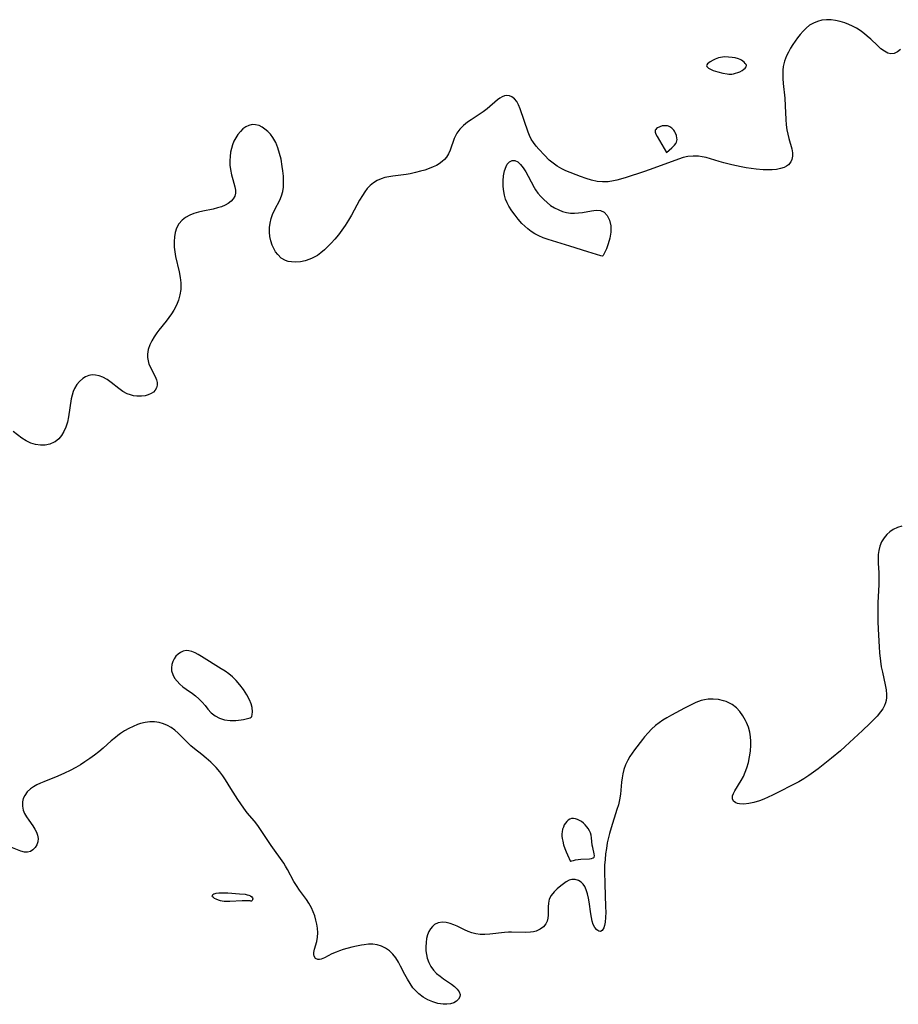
# Model space of a CAD drawing. Header units: inches. Extents: x 1073367 to 1082519, y 1569854 to 1574957.
# Tile 224 of 256: x 1076986 to 1077261, y 1574300 to 1574608. Entities that reach past the tile are written whole.
import ezdxf

# ---------------------------------------------------------------- set-up
doc = ezdxf.new("R2010")
doc.units = ezdxf.units.IN
doc.header["$MEASUREMENT"] = 0
doc.layers.add('CGG_CurvaNivelLidar_v1', color=7, linetype='Continuous', lineweight=30, true_color=0x008008)

msp = doc.modelspace()

# ---------------------------------------------------------------- linework, layer by layer
at = {"layer": 'CGG_CurvaNivelLidar_v1'}
for points in [[(1077261.7336, 1574598.6298, 68), (1077260.7744, 1574597.9154, 68), (1077259.7808, 1574597.4566, 68), (1077258.7673, 1574597.3216, 68), (1077257.7301, 1574597.5681, 68), (1077256.6827, 1574598.1316, 68), (1077255.6214, 1574598.9259, 68), (1077254.5406, 1574599.8793, 68), (1077252.4541, 1574601.863, 68), (1077251.3478, 1574602.8718, 68), (1077250.4816, 1574603.6003, 68), (1077249.5758, 1574604.2881, 68), (1077248.7774, 1574604.8264, 68), (1077247.9514, 1574605.3258, 68), (1077246.7633, 1574605.9593, 68), (1077245.5412, 1574606.5208, 68), (1077244.2944, 1574607.0077, 68), (1077242.8866, 1574607.4536, 68), (1077241.4454, 1574607.7851, 68), (1077240.0054, 1574607.9768, 68), (1077238.5801, 1574608.0051, 68), (1077237.1549, 1574607.8411, 68), (1077235.779, 1574607.4856, 68), (1077234.4743, 1574606.9409, 68), (1077233.3112, 1574606.2439, 68), (1077232.2306, 1574605.4024, 68), (1077231.2304, 1574604.4452, 68), (1077230.3131, 1574603.3939, 68), (1077229.4814, 1574602.2822, 68), (1077228.0812, 1574600.2196, 68), (1077227.3561, 1574599.0647, 68), (1077226.6794, 1574597.8861, 68), (1077226.0776, 1574596.6774, 68), (1077225.4541, 1574595.0603, 68), (1077225.0486, 1574593.3848, 68), (1077224.9135, 1574592.152, 68), (1077224.8849, 1574590.8948, 68), (1077224.9327, 1574589.6171, 68), (1077225.0574, 1574588.0302, 68), (1077225.5204, 1574583.4004, 68), (1077225.6578, 1574581.026, 68), (1077225.8418, 1574576.7178, 68), (1077225.9725, 1574575.1291, 68), (1077226.1761, 1574573.5728, 68), (1077226.4422, 1574572.1849, 68), (1077226.7734, 1574570.8458, 68), (1077227.7159, 1574567.5366, 68), (1077227.9285, 1574566.3699, 68), (1077227.9716, 1574565.2639, 68), (1077227.7814, 1574564.1996, 68), (1077227.4679, 1574563.4861, 68), (1077226.679, 1574562.5507, 68), (1077226.0441, 1574562.1191, 68), (1077225.3086, 1574561.7724, 68), (1077224.171, 1574561.405, 68), (1077222.9135, 1574561.1484, 68), (1077221.565, 1574560.9994, 68), (1077220.1746, 1574560.9564, 68), (1077218.7374, 1574561.0023, 68), (1077216.5358, 1574561.2022, 68), (1077213.412, 1574561.6485, 68), (1077211.8463, 1574561.9263, 68), (1077208.9351, 1574562.5346, 68), (1077206.4679, 1574563.1509, 68), (1077205.0132, 1574563.5642, 68), (1077202.2564, 1574564.4448, 68), (1077200.9217, 1574564.8315, 68), (1077199.7158, 1574565.077, 68), (1077198.4979, 1574565.2307, 68), (1077196.8193, 1574565.3012, 68), (1077195.1558, 1574565.1613, 68), (1077193.7358, 1574564.8347, 68), (1077192.3186, 1574564.3703, 68), (1077184.5339, 1574561.4744, 68), (1077181.6512, 1574560.4562, 68), (1077175.5715, 1574558.4992, 68), (1077173.015, 1574557.7777, 68), (1077171.9593, 1574557.5379, 68), (1077170.2269, 1574557.2627, 68), (1077168.5085, 1574557.1933, 68), (1077166.7795, 1574557.3825, 68), (1077165.0621, 1574557.7772, 68), (1077163.3514, 1574558.3064, 68), (1077161.6306, 1574558.9186, 68), (1077157.0543, 1574560.7195, 68), (1077155.7467, 1574561.3198, 68), (1077154.3369, 1574562.1183, 68), (1077153.0098, 1574563.0395, 68), (1077151.7788, 1574564.0693, 68), (1077150.2802, 1574565.5715, 68), (1077148.5653, 1574567.4234, 68), (1077147.6937, 1574568.4516, 68), (1077146.892, 1574569.5218, 68), (1077146.1933, 1574570.6522, 68), (1077145.6747, 1574571.7249, 68), (1077145.2293, 1574572.8442, 68), (1077142.7296, 1574580.0988, 68), (1077142.2182, 1574581.3058, 68), (1077141.6294, 1574582.3726, 68), (1077140.9444, 1574583.2379, 68), (1077140.1513, 1574583.8635, 68), (1077139.3529, 1574584.1785, 68), (1077138.5017, 1574584.2519, 68), (1077137.7663, 1574584.1253, 68), (1077137.0321, 1574583.8423, 68), (1077136.3433, 1574583.4454, 68), (1077135.6611, 1574582.9503, 68), (1077132.3708, 1574580.0945, 68), (1077131.1347, 1574579.163, 68), (1077129.834, 1574578.2793, 68), (1077127.3474, 1574576.6928, 68), (1077126.2273, 1574575.9257, 68), (1077124.9506, 1574574.8896, 68), (1077123.8204, 1574573.7379, 68), (1077122.8844, 1574572.465, 68), (1077122.4377, 1574571.6481, 68), (1077122.0607, 1574570.7971, 68), (1077120.783, 1574567.164, 68), (1077120.2662, 1574565.999, 68), (1077119.6138, 1574564.9248, 68), (1077119.016, 1574564.2078, 68), (1077118.3249, 1574563.5639, 68), (1077117.4133, 1574562.9021, 68), (1077116.4894, 1574562.3655, 68), (1077115.5017, 1574561.8924, 68), (1077114.2208, 1574561.3887, 68), (1077112.8843, 1574560.9489, 68), (1077111.5117, 1574560.5517, 68), (1077109.9294, 1574560.1395, 68), (1077108.3229, 1574559.7964, 68), (1077107.023, 1574559.5914, 68), (1077102.8278, 1574559.0673, 68), (1077101.5842, 1574558.8569, 68), (1077100.3747, 1574558.5801, 68), (1077099.2115, 1574558.2067, 68), (1077097.9702, 1574557.6385, 68), (1077096.8146, 1574556.9175, 68), (1077095.7578, 1574556.0494, 68), (1077094.8715, 1574555.1132, 68), (1077094.0675, 1574554.0745, 68), (1077093.3302, 1574552.9551, 68), (1077092.4725, 1574551.4628, 68), (1077090.7905, 1574548.3424, 68), (1077089.9038, 1574546.767, 68), (1077088.9736, 1574545.2014, 68), (1077087.9164, 1574543.5503, 68), (1077086.9037, 1574542.1053, 68), (1077085.8377, 1574540.7025, 68), (1077084.7259, 1574539.3457, 68), (1077083.5731, 1574538.043, 68), (1077082.544, 1574536.9702, 68), (1077081.4835, 1574535.9615, 68), (1077080.388, 1574535.0347, 68), (1077079.2522, 1574534.2129, 68), (1077078.4249, 1574533.714, 68), (1077077.645, 1574533.326, 68), (1077076.9256, 1574533.0253, 68), (1077075.4779, 1574532.5543, 68), (1077074.0095, 1574532.2421, 68), (1077072.5493, 1574532.1004, 68), (1077071.1276, 1574532.1537, 68), (1077070.1622, 1574532.3287, 68), (1077069.2474, 1574532.6325, 68), (1077067.9641, 1574533.3716, 68), (1077066.8289, 1574534.4429, 68), (1077066.161, 1574535.355, 68), (1077065.5972, 1574536.3679, 68), (1077065.1305, 1574537.458, 68), (1077064.7032, 1574538.8116, 68), (1077064.4223, 1574540.1579, 68), (1077064.2743, 1574541.533, 68), (1077064.2721, 1574542.9184, 68), (1077064.434, 1574544.3298, 68), (1077064.7506, 1574545.7164, 68), (1077065.2095, 1574547.06, 68), (1077065.9092, 1574548.5768, 68), (1077067.4535, 1574551.5124, 68), (1077068.0314, 1574552.8558, 68), (1077068.4206, 1574554.2185, 68), (1077068.6206, 1574555.5547, 68), (1077068.6944, 1574557.2403, 68), (1077068.6282, 1574558.9725, 68), (1077068.4584, 1574560.734, 68), (1077068.2773, 1574562.0736, 68), (1077067.88, 1574564.3004, 68), (1077067.4392, 1574566.1336, 68), (1077066.8868, 1574567.909, 68), (1077066.2018, 1574569.5889, 68), (1077065.3517, 1574571.1242, 68), (1077064.5886, 1574572.1467, 68), (1077063.734, 1574573.05, 68), (1077062.8629, 1574573.7844, 68), (1077061.9439, 1574574.3872, 68), (1077060.9887, 1574574.835, 68), (1077059.9003, 1574575.1185, 68), (1077058.8107, 1574575.1476, 68), (1077057.7956, 1574574.916, 68), (1077056.8288, 1574574.4533, 68), (1077055.9548, 1574573.8121, 68), (1077055.145, 1574573.018, 68), (1077054.3909, 1574572.0898, 68), (1077053.7161, 1574571.0591, 68), (1077053.1385, 1574569.9407, 68), (1077052.7035, 1574568.8366, 68), (1077052.3606, 1574567.6847, 68), (1077052.1033, 1574566.5017, 68), (1077051.9207, 1574565.2102, 68), (1077051.8493, 1574563.9126, 68), (1077051.9092, 1574562.4978, 68), (1077052.0792, 1574561.1032, 68), (1077052.3798, 1574559.4679, 68), (1077052.7643, 1574557.9248, 68), (1077053.4419, 1574555.6819, 68), (1077053.6534, 1574554.6595, 68), (1077053.6658, 1574553.6884, 68), (1077053.4186, 1574552.786, 68), (1077052.9351, 1574551.9392, 68), (1077052.2495, 1574551.1647, 68), (1077051.3869, 1574550.4829, 68), (1077050.3756, 1574549.9135, 68), (1077049.2428, 1574549.4415, 68), (1077048.0193, 1574549.0527, 68), (1077046.6825, 1574548.7213, 68), (1077043.4264, 1574548.0644, 68), (1077042.011, 1574547.7464, 68), (1077040.6404, 1574547.355, 68), (1077039.3447, 1574546.8514, 68), (1077038.0319, 1574546.1184, 68), (1077036.8904, 1574545.195, 68), (1077035.9338, 1574544.0453, 68), (1077035.2185, 1574542.7234, 68), (1077034.7907, 1574541.4145, 68), (1077034.541, 1574540.0194, 68), (1077034.4425, 1574538.5637, 68), (1077034.4877, 1574536.8257, 68), (1077034.6362, 1574535.346, 68), (1077034.8769, 1574533.8601, 68), (1077035.9683, 1574529.1069, 68), (1077036.3041, 1574527.3395, 68), (1077036.5127, 1574525.5812, 68), (1077036.5299, 1574523.8401, 68), (1077036.5067, 1574523.5257, 68), (1077036.2407, 1574521.8693, 68), (1077035.7667, 1574520.2438, 68), (1077035.1184, 1574518.6562, 68), (1077034.3174, 1574517.1164, 68), (1077033.5836, 1574515.9335, 68), (1077032.7838, 1574514.7822, 68), (1077031.9383, 1574513.6573, 68), (1077029.6845, 1574510.8031, 68), (1077029.0548, 1574509.9658, 68), (1077028.2034, 1574508.742, 68), (1077027.4493, 1574507.5018, 68), (1077026.826, 1574506.2433, 68), (1077026.3172, 1574504.7727, 68), (1077026.0761, 1574503.2957, 68), (1077026.093, 1574502.2279, 68), (1077026.2601, 1574501.183, 68), (1077026.5598, 1574500.1768, 68), (1077026.9953, 1574499.1717, 68), (1077028.0177, 1574497.2645, 68), (1077028.5216, 1574496.2575, 68), (1077028.912, 1574495.2629, 68), (1077029.1157, 1574494.3927, 68), (1077029.1371, 1574493.5566, 68), (1077028.9406, 1574492.7693, 68), (1077028.5396, 1574492.0575, 68), (1077027.9615, 1574491.4474, 68), (1077027.2332, 1574490.9499, 68), (1077026.3262, 1574490.557, 68), (1077025.3179, 1574490.2983, 68), (1077024.2425, 1574490.168, 68), (1077022.7708, 1574490.1816, 68), (1077021.7422, 1574490.2971, 68), (1077020.7286, 1574490.5144, 68), (1077019.7472, 1574490.8605, 68), (1077018.3946, 1574491.6184, 68), (1077017.0925, 1574492.5809, 68), (1077014.7197, 1574494.4588, 68), (1077013.4396, 1574495.3509, 68), (1077012.1204, 1574496.0867, 68), (1077010.9935, 1574496.5235, 68), (1077009.8574, 1574496.7701, 68), (1077008.7344, 1574496.7959, 68), (1077007.7128, 1574496.5959, 68), (1077006.7349, 1574496.2, 68), (1077005.8146, 1574495.6342, 68), (1077004.8349, 1574494.7877, 68), (1077003.9759, 1574493.7671, 68), (1077003.2645, 1574492.593, 68), (1077002.8212, 1574491.5615, 68), (1077002.4772, 1574490.4604, 68), (1077002.2116, 1574489.2802, 68), (1077001.3359, 1574483.6222, 68), (1077001.0053, 1574482.0029, 68), (1077000.5561, 1574480.4599, 68), (1076999.9594, 1574479.0753, 68), (1076999.2051, 1574477.8263, 68), (1076998.3012, 1574476.7479, 68), (1076997.2467, 1574475.8866, 68), (1076996.926, 1574475.6932, 68), (1076995.5769, 1574475.1255, 68), (1076994.1164, 1574474.8261, 68), (1076992.5967, 1574474.7723, 68), (1076991.0644, 1574474.9615, 68), (1076989.5641, 1574475.4105, 68), (1076988.0902, 1574476.1575, 68), (1076986.76, 1574477.045, 68), (1076984.0833, 1574479.0682, 68)], [(1077262.1784, 1574449.4956, 68.5), (1077260.7657, 1574448.9949, 68.5), (1077259.4494, 1574448.359, 68.5), (1077258.3778, 1574447.6418, 68.5), (1077257.4257, 1574446.793, 68.5), (1077256.6076, 1574445.8245, 68.5), (1077255.8361, 1574444.5432, 68.5), (1077255.2777, 1574443.1384, 68.5), (1077254.9708, 1574441.8627, 68.5), (1077254.8008, 1574440.5362, 68.5), (1077254.7481, 1574439.1756, 68.5), (1077254.7924, 1574437.7473, 68.5), (1077254.9507, 1574434.9589, 68.5), (1077254.999, 1574432.4009, 68.5), (1077254.9728, 1574431.19, 68.5), (1077254.6798, 1574425.492, 68.5), (1077254.6334, 1574423.5339, 68.5), (1077254.6514, 1574419.4276, 68.5), (1077254.8086, 1574415.2929, 68.5), (1077255.0228, 1574411.6242, 68.5), (1077255.1806, 1574409.7837, 68.5), (1077255.4726, 1574407.2169, 68.5), (1077255.7366, 1574405.4552, 68.5), (1077256.0616, 1574403.7293, 68.5), (1077256.946, 1574399.8088, 68.5), (1077257.2168, 1574398.2449, 68.5), (1077257.3537, 1574396.7246, 68.5), (1077257.3438, 1574395.8085, 68.5), (1077257.2385, 1574394.917, 68.5), (1077257.0446, 1574394.1318, 68.5), (1077256.7357, 1574393.3312, 68.5), (1077256.1756, 1574392.2947, 68.5), (1077255.4824, 1574391.2945, 68.5), (1077254.3923, 1574389.9857, 68.5), (1077253.1802, 1574388.6967, 68.5), (1077252.1195, 1574387.6295, 68.5), (1077249.9, 1574385.4991, 68.5), (1077244.4111, 1574380.4436, 68.5), (1077242.9606, 1574379.1472, 68.5), (1077240.1602, 1574376.8221, 68.5), (1077235.9603, 1574373.4889, 68.5), (1077234.5301, 1574372.3924, 68.5), (1077233.0479, 1574371.3444, 68.5), (1077231.5104, 1574370.3616, 68.5), (1077229.9148, 1574369.4552, 68.5), (1077221.6922, 1574365.2592, 68.5), (1077220.3196, 1574364.585, 68.5), (1077218.9449, 1574363.978, 68.5), (1077217.5732, 1574363.4692, 68.5), (1077215.8758, 1574362.974, 68.5), (1077214.238, 1574362.635, 68.5), (1077212.711, 1574362.4653, 68.5), (1077211.3582, 1574362.4942, 68.5), (1077210.7588, 1574362.6013, 68.5), (1077210.2371, 1574362.7856, 68.5), (1077209.5244, 1574363.3445, 68.5), (1077209.1924, 1574364.0846, 68.5), (1077209.2177, 1574365.0098, 68.5), (1077209.4591, 1574365.7926, 68.5), (1077209.8551, 1574366.612, 68.5), (1077211.9113, 1574369.819, 68.5), (1077212.5704, 1574371.0615, 68.5), (1077213.1582, 1574372.3996, 68.5), (1077213.6672, 1574373.8121, 68.5), (1077214.1487, 1574375.5099, 68.5), (1077214.5263, 1574377.2561, 68.5), (1077214.8049, 1574379.0507, 68.5), (1077214.9501, 1574380.8532, 68.5), (1077214.9484, 1574382.159, 68.5), (1077214.8413, 1574383.4517, 68.5), (1077214.5572, 1574384.9929, 68.5), (1077214.1225, 1574386.4926, 68.5), (1077213.5565, 1574387.9397, 68.5), (1077213.2532, 1574388.5878, 68.5), (1077212.4364, 1574390.0502, 68.5), (1077211.4814, 1574391.3925, 68.5), (1077210.3824, 1574392.5776, 68.5), (1077209.0694, 1574393.6016, 68.5), (1077208.0174, 1574394.1892, 68.5), (1077207.2052, 1574394.5331, 68.5), (1077206.3644, 1574394.8093, 68.5), (1077204.7742, 1574395.1545, 68.5), (1077203.1458, 1574395.3051, 68.5), (1077201.5111, 1574395.2619, 68.5), (1077200.4099, 1574395.1142, 68.5), (1077199.3287, 1574394.8604, 68.5), (1077197.6588, 1574394.2393, 68.5), (1077196.6524, 1574393.7709, 68.5), (1077194.1284, 1574392.4676, 68.5), (1077190.0955, 1574390.2769, 68.5), (1077188.6383, 1574389.4528, 68.5), (1077187.4001, 1574388.6939, 68.5), (1077186.203, 1574387.8818, 68.5), (1077185.0618, 1574387.0027, 68.5), (1077183.8609, 1574385.9233, 68.5), (1077182.7363, 1574384.7634, 68.5), (1077181.6765, 1574383.5435, 68.5), (1077180.9504, 1574382.6428, 68.5), (1077178.4697, 1574379.393, 68.5), (1077177.7344, 1574378.3485, 68.5), (1077177.0446, 1574377.2848, 68.5), (1077176.4164, 1574376.1952, 68.5), (1077175.723, 1574374.7431, 68.5), (1077175.1804, 1574373.2382, 68.5), (1077174.8517, 1574371.9373, 68.5), (1077174.6165, 1574370.6099, 68.5), (1077174.4473, 1574369.2652, 68.5), (1077174.0709, 1574365.5427, 68.5), (1077173.7977, 1574363.8142, 68.5), (1077173.4403, 1574362.2568, 68.5), (1077173.0012, 1574360.7054, 68.5), (1077171.2071, 1574355.0504, 68.5), (1077170.6921, 1574353.2802, 68.5), (1077170.3535, 1574351.9609, 68.5), (1077169.9895, 1574350.2734, 68.5), (1077169.6918, 1574348.5661, 68.5), (1077169.4549, 1574346.843, 68.5), (1077169.2771, 1574345.1072, 68.5), (1077169.1603, 1574343.3615, 68.5), (1077169.1032, 1574341.1933, 68.5), (1077169.165, 1574337.4818, 68.5), (1077169.4731, 1574330.2488, 68.5), (1077169.4895, 1574328.5552, 68.5), (1077169.4442, 1574326.9642, 68.5), (1077169.3142, 1574325.5185, 68.5), (1077169.1073, 1574324.4178, 68.5), (1077168.8558, 1574323.6572, 68.5), (1077168.4082, 1574322.8779, 68.5), (1077167.8634, 1574322.5115, 68.5), (1077167.3044, 1574322.6065, 68.5), (1077166.7137, 1574323.0436, 68.5), (1077166.1187, 1574323.7704, 68.5), (1077165.5996, 1574324.7367, 68.5), (1077165.253, 1574325.7484, 68.5), (1077164.9918, 1574326.8812, 68.5), (1077164.7918, 1574328.0983, 68.5), (1077164.3134, 1574331.8007, 68.5), (1077164.1143, 1574332.9693, 68.5), (1077163.8023, 1574334.3166, 68.5), (1077163.4065, 1574335.5548, 68.5), (1077162.9216, 1574336.6368, 68.5), (1077162.4536, 1574337.3556, 68.5), (1077161.8268, 1574337.9681, 68.5), (1077160.9227, 1574338.5193, 68.5), (1077159.9287, 1574338.8271, 68.5), (1077158.8997, 1574338.8366, 68.5), (1077158.0281, 1574338.5759, 68.5), (1077157.1639, 1574338.1162, 68.5), (1077156.3021, 1574337.5194, 68.5), (1077155.4377, 1574336.8404, 68.5), (1077154.3375, 1574335.9146, 68.5), (1077153.3081, 1574334.9285, 68.5), (1077152.4379, 1574333.8671, 68.5), (1077151.8257, 1574332.7073, 68.5), (1077151.5429, 1574331.4662, 68.5), (1077151.4725, 1574330.2265, 68.5), (1077151.4557, 1574327.6833, 68.5), (1077151.3496, 1574326.7128, 68.5), (1077151.1273, 1574325.7915, 68.5), (1077150.7539, 1574324.9493, 68.5), (1077149.9941, 1574324.004, 68.5), (1077148.9743, 1574323.2568, 68.5), (1077147.6936, 1574322.7039, 68.5), (1077146.8433, 1574322.4892, 68.5), (1077145.9445, 1574322.3523, 68.5), (1077144.52, 1574322.2638, 68.5), (1077139.9578, 1574322.3221, 68.5), (1077139.1112, 1574322.3065, 68.5), (1077137.8443, 1574322.2293, 68.5), (1077133.1959, 1574321.7122, 68.5), (1077131.6619, 1574321.6232, 68.5), (1077130.2162, 1574321.6583, 68.5), (1077128.7985, 1574321.8434, 68.5), (1077127.5819, 1574322.1494, 68.5), (1077126.4053, 1574322.5718, 68.5), (1077125.2757, 1574323.0792, 68.5), (1077123.0411, 1574324.1769, 68.5), (1077121.9163, 1574324.679, 68.5), (1077120.7986, 1574325.0939, 68.5), (1077119.5639, 1574325.4048, 68.5), (1077118.3641, 1574325.5009, 68.5), (1077117.0902, 1574325.294, 68.5), (1077115.9495, 1574324.7514, 68.5), (1077115.2366, 1574324.1492, 68.5), (1077114.6302, 1574323.3978, 68.5), (1077114.1335, 1574322.5232, 68.5), (1077113.7276, 1574321.4785, 68.5), (1077113.4401, 1574320.3477, 68.5), (1077113.261, 1574319.1566, 68.5), (1077113.1842, 1574317.7368, 68.5), (1077113.2289, 1574316.5384, 68.5), (1077113.3791, 1574315.3449, 68.5), (1077113.6457, 1574314.1734, 68.5), (1077114.1266, 1574312.8364, 68.5), (1077114.7801, 1574311.581, 68.5), (1077115.6021, 1574310.4364, 68.5), (1077116.5653, 1574309.4419, 68.5), (1077117.638, 1574308.5522, 68.5), (1077118.7681, 1574307.7375, 68.5), (1077121.182, 1574306.0862, 68.5), (1077122.1834, 1574305.2947, 68.5), (1077123.0144, 1574304.488, 68.5), (1077123.6116, 1574303.6739, 68.5), (1077123.8991, 1574302.8617, 68.5), (1077123.8227, 1574302.0892, 68.5), (1077123.4367, 1574301.3651, 68.5), (1077122.7955, 1574300.7294, 68.5), (1077121.9398, 1574300.2281, 68.5), (1077120.9419, 1574299.9104, 68.5), (1077119.8186, 1574299.7565, 68.5), (1077118.6104, 1574299.7633, 68.5), (1077116.9979, 1574300.0052, 68.5), (1077115.3638, 1574300.4885, 68.5), (1077113.8396, 1574301.1561, 68.5), (1077112.3767, 1574302.0049, 68.5), (1077111.0094, 1574303.022, 68.5), (1077110.1399, 1574303.8252, 68.5), (1077109.5386, 1574304.4844, 68.5), (1077109.1556, 1574304.9587, 68.5), (1077108.2448, 1574306.2618, 68.5), (1077107.4203, 1574307.6482, 68.5), (1077106.6554, 1574309.0824, 68.5), (1077105.3153, 1574311.7487, 68.5), (1077104.6757, 1574312.9296, 68.5), (1077103.8307, 1574314.2586, 68.5), (1077102.8804, 1574315.4675, 68.5), (1077101.8107, 1574316.5168, 68.5), (1077100.6229, 1574317.3589, 68.5), (1077099.3259, 1574317.9918, 68.5), (1077097.9414, 1574318.399, 68.5), (1077096.6233, 1574318.5613, 68.5), (1077095.2639, 1574318.5579, 68.5), (1077093.8782, 1574318.4254, 68.5), (1077093.0378, 1574318.296, 68.5), (1077091.5269, 1574317.9885, 68.5), (1077090.0242, 1574317.6155, 68.5), (1077087.3521, 1574316.8721, 68.5), (1077086.1996, 1574316.5109, 68.5), (1077085.1009, 1574316.1048, 68.5), (1077083.8014, 1574315.5079, 68.5), (1077081.5253, 1574314.3153, 68.5), (1077080.4333, 1574313.8607, 68.5), (1077079.9135, 1574313.7517, 68.5), (1077079.4391, 1574313.7554, 68.5), (1077078.6968, 1574314.104, 68.5), (1077078.2582, 1574314.8048, 68.5), (1077078.1563, 1574315.3574, 68.5), (1077078.1675, 1574315.9838, 68.5), (1077078.3538, 1574317.003, 68.5), (1077079.0371, 1574319.3891, 68.5), (1077079.3097, 1574320.7595, 68.5), (1077079.3738, 1574322.1204, 68.5), (1077079.2775, 1574323.5502, 68.5), (1077079.093, 1574324.831, 68.5), (1077078.8144, 1574326.1387, 68.5), (1077078.4443, 1574327.4458, 68.5), (1077077.9818, 1574328.7361, 68.5), (1077077.4219, 1574329.9933, 68.5), (1077076.6094, 1574331.4592, 68.5), (1077075.8605, 1574332.6103, 68.5), (1077073.7058, 1574335.4737, 68.5), (1077072.6828, 1574336.9326, 68.5), (1077071.9314, 1574338.2055, 68.5), (1077069.9288, 1574341.9598, 68.5), (1077069.2825, 1574343.0465, 68.5), (1077068.7257, 1574343.911, 68.5), (1077064.7498, 1574349.4632, 68.5), (1077062.2848, 1574353.2821, 68.5), (1077061.4597, 1574354.5081, 68.5), (1077060.5968, 1574355.7081, 68.5), (1077059.5506, 1574357.0516, 68.5), (1077057.3329, 1574359.7334, 68.5), (1077056.2306, 1574361.1281, 68.5), (1077055.2536, 1574362.4955, 68.5), (1077054.3278, 1574363.9063, 68.5), (1077052.2167, 1574367.3435, 68.5), (1077050.5223, 1574370.0002, 68.5), (1077049.6355, 1574371.287, 68.5), (1077048.7112, 1574372.5306, 68.5), (1077047.6134, 1574373.8536, 68.5), (1077046.7679, 1574374.7445, 68.5), (1077045.8816, 1574375.594, 68.5), (1077044.5002, 1574376.8086, 68.5), (1077043.0778, 1574377.958, 68.5), (1077040.7686, 1574379.73, 68.5), (1077039.6648, 1574380.6495, 68.5), (1077038.5648, 1574381.6898, 68.5), (1077036.6244, 1574383.7072, 68.5), (1077035.645, 1574384.6654, 68.5), (1077034.6186, 1574385.5609, 68.5), (1077033.5385, 1574386.3664, 68.5), (1077032.3956, 1574387.0492, 68.5), (1077031.0955, 1574387.6102, 68.5), (1077029.7322, 1574387.9896, 68.5), (1077028.3247, 1574388.181, 68.5), (1077026.8622, 1574388.1746, 68.5), (1077025.3879, 1574387.984, 68.5), (1077023.9177, 1574387.6269, 68.5), (1077023.0058, 1574387.3241, 68.5), (1077021.6231, 1574386.7602, 68.5), (1077020.263, 1574386.0919, 68.5), (1077018.9321, 1574385.3304, 68.5), (1077017.6589, 1574384.4951, 68.5), (1077016.8465, 1574383.902, 68.5), (1077016.0518, 1574383.2777, 68.5), (1077014.7722, 1574382.1958, 68.5), (1077012.2336, 1574379.9634, 68.5), (1077010.8876, 1574378.8456, 68.5), (1077009.504, 1574377.7663, 68.5), (1077008.0845, 1574376.7299, 68.5), (1077006.474, 1574375.6389, 68.5), (1077005.09, 1574374.7661, 68.5), (1077003.6839, 1574373.9335, 68.5), (1077001.9303, 1574372.9687, 68.5), (1077000.1468, 1574372.0827, 68.5), (1076998.0263, 1574371.1616, 68.5), (1076993.5994, 1574369.4266, 68.5), (1076992.6127, 1574369.0047, 68.5), (1076991.4954, 1574368.4683, 68.5), (1076990.4517, 1574367.8787, 68.5), (1076989.5029, 1574367.2205, 68.5), (1076988.4607, 1574366.2567, 68.5), (1076987.6521, 1574365.1681, 68.5), (1076987.1825, 1574364.1603, 68.5), (1076986.929, 1574363.095, 68.5), (1076986.9226, 1574361.8098, 68.5), (1076987.2064, 1574360.5223, 68.5), (1076987.651, 1574359.4573, 68.5), (1076988.2337, 1574358.421, 68.5), (1076988.9035, 1574357.4116, 68.5), (1076990.2171, 1574355.5794, 68.5), (1076990.8453, 1574354.62, 68.5), (1076991.3597, 1574353.6581, 68.5), (1076991.7042, 1574352.69, 68.5), (1076991.8342, 1574351.6453, 68.5), (1076991.7319, 1574350.6286, 68.5), (1076991.4232, 1574349.6815, 68.5), (1076990.9095, 1574348.8196, 68.5), (1076990.2364, 1574348.1165, 68.5), (1076989.4391, 1574347.6165, 68.5), (1076988.5443, 1574347.3749, 68.5), (1076987.558, 1574347.4326, 68.5), (1076986.4955, 1574347.7236, 68.5), (1076983.2796, 1574348.9791, 68.5)]]:
    msp.add_polyline3d(points, dxfattribs=at)
for points in [[(1077208.5, 1574591.0024, 68), (1077208.6062, 1574590.977, 68), (1077208.9567, 1574590.9954, 68), (1077209.485, 1574591.069, 68), (1077210.1298, 1574591.2142, 68), (1077210.8146, 1574591.4374, 68), (1077211.5072, 1574591.7335, 68), (1077212.1629, 1574592.0847, 68), (1077212.7361, 1574592.4701, 68), (1077213.18, 1574592.8674, 68), (1077213.4475, 1574593.2541, 68), (1077213.5079, 1574593.6156, 68), (1077213.4016, 1574593.971, 68), (1077213.1679, 1574594.3209, 68), (1077212.8416, 1574594.6604, 68), (1077212.4473, 1574594.9837, 68), (1077212.0015, 1574595.2835, 68), (1077211.5147, 1574595.5505, 68), (1077210.9923, 1574595.773, 68), (1077210.0378, 1574596.0327, 68), (1077209.0314, 1574596.1913, 68), (1077207.8944, 1574596.2992, 68), (1077206.6484, 1574596.3357, 68), (1077206.0331, 1574596.3032, 68), (1077205.4286, 1574596.2199, 68), (1077204.8336, 1574596.073, 68), (1077204.2543, 1574595.8748, 68), (1077203.6916, 1574595.6397, 68), (1077203.1493, 1574595.3785, 68), (1077202.1551, 1574594.81, 68), (1077201.7286, 1574594.5143, 68), (1077201.3762, 1574594.2171, 68), (1077201.1283, 1574593.9224, 68), (1077201.0269, 1574593.6342, 68), (1077201.0997, 1574593.3706, 68), (1077201.3113, 1574593.1151, 68), (1077201.628, 1574592.8665, 68), (1077202.0238, 1574592.624, 68), (1077202.4935, 1574592.3839, 68), (1077203.0895, 1574592.1335, 68), (1077204.5439, 1574591.6431, 68), (1077206.1013, 1574591.2502, 68), (1077207.5108, 1574591.0331, 68), (1077208.0511, 1574590.9937, 68)], [(1077188.5, 1574566.3787, 68), (1077190.2189, 1574567.8976, 68), (1077191.0449, 1574568.7703, 68), (1077191.384, 1574569.2104, 68), (1077191.6359, 1574569.6343, 68), (1077191.774, 1574570.0289, 68), (1077191.8188, 1574570.4493, 68), (1077191.7933, 1574570.8843, 68), (1077191.5975, 1574571.7719, 68), (1077191.2613, 1574572.6426, 68), (1077191.0437, 1574573.0547, 68), (1077190.7873, 1574573.4393, 68), (1077190.5175, 1574573.755, 68), (1077190.2155, 1574574.038, 68), (1077189.8859, 1574574.2851, 68), (1077189.5308, 1574574.4901, 68), (1077189.1792, 1574574.6369, 68), (1077188.812, 1574574.7423, 68), (1077188.4342, 1574574.8063, 68), (1077188.0138, 1574574.8281, 68), (1077187.5923, 1574574.8045, 68), (1077187.176, 1574574.7389, 68), (1077186.3754, 1574574.4911, 68), (1077185.6723, 1574574.1306, 68), (1077185.3819, 1574573.9153, 68), (1077185.1526, 1574573.6758, 68), (1077185.0058, 1574573.4081, 68), (1077184.9597, 1574573.122, 68), (1077184.9917, 1574572.8118, 68), (1077185.2185, 1574572.1408, 68), (1077185.5768, 1574571.4258, 68)], [(1077168.5, 1574533.926, 68), (1077167.95, 1574534.1192, 68), (1077163.8415, 1574535.3633, 68), (1077158.3034, 1574537.1163, 68), (1077151.4954, 1574539.1409, 68), (1077149.9176, 1574539.699, 68), (1077148.5473, 1574540.2992, 68), (1077147.306, 1574540.9746, 68), (1077146.127, 1574541.7392, 68), (1077145.0991, 1574542.5085, 68), (1077144.133, 1574543.336, 68), (1077143.2393, 1574544.2207, 68), (1077142.1368, 1574545.5134, 68), (1077141.1085, 1574546.8458, 68), (1077140.0794, 1574548.2132, 68), (1077139.1481, 1574549.6402, 68), (1077138.6012, 1574550.7201, 68), (1077138.1529, 1574551.8564, 68), (1077137.8046, 1574553.0344, 68), (1077137.5589, 1574554.236, 68), (1077137.3839, 1574555.8089, 68), (1077137.376, 1574557.5217, 68), (1077137.5353, 1574559.169, 68), (1077137.8412, 1574560.6941, 68), (1077138.288, 1574562.0278, 68), (1077138.6879, 1574562.7931, 68), (1077139.3305, 1574563.5252, 68), (1077140.1614, 1574563.9381, 68), (1077141.0558, 1574563.9266, 68), (1077141.9426, 1574563.4713, 68), (1077142.8155, 1574562.6699, 68), (1077143.6897, 1574561.6144, 68), (1077144.525, 1574560.3745, 68), (1077145.2681, 1574559.0495, 68), (1077147.1192, 1574555.4803, 68), (1077147.562, 1574554.7297, 68), (1077148.2843, 1574553.6612, 68), (1077149.1443, 1574552.6492, 68), (1077150.1027, 1574551.6763, 68), (1077151.1414, 1574550.7469, 68), (1077152.2543, 1574549.8857, 68), (1077153.4392, 1574549.1221, 68), (1077154.8143, 1574548.4307, 68), (1077155.9994, 1574547.9769, 68), (1077157.2131, 1574547.6435, 68), (1077158.4457, 1574547.4509, 68), (1077159.6935, 1574547.4131, 68), (1077160.9423, 1574547.4991, 68), (1077162.1829, 1574547.6676, 68), (1077165.0764, 1574548.1819, 68), (1077166.5042, 1574548.3481, 68), (1077167.8333, 1574548.2838, 68), (1077169.0118, 1574547.7611, 68), (1077169.9906, 1574546.7229, 68), (1077170.6929, 1574545.271, 68), (1077171.0651, 1574543.4571, 68), (1077171.0721, 1574541.4732, 68), (1077170.7774, 1574539.5912, 68), (1077170.2849, 1574537.8105, 68), (1077169.7017, 1574536.2448, 68), (1077169.1373, 1574535.0013, 68), (1077168.7013, 1574534.1897, 68)], [(1077058.5, 1574389.6124, 68.5), (1077058.7041, 1574389.8399, 68.5), (1077058.8717, 1574390.4912, 68.5), (1077058.9263, 1574391.3604, 68.5), (1077058.7948, 1574392.6688, 68.5), (1077058.494, 1574393.8431, 68.5), (1077058.0155, 1574395.0865, 68.5), (1077057.1889, 1574396.6845, 68.5), (1077056.1679, 1574398.2652, 68.5), (1077055.0243, 1574399.7734, 68.5), (1077053.8599, 1574401.1168, 68.5), (1077052.6936, 1574402.2638, 68.5), (1077051.5317, 1574403.2084, 68.5), (1077050.3727, 1574404.0289, 68.5), (1077049.1766, 1574404.7992, 68.5), (1077043.005, 1574408.6243, 68.5), (1077041.9826, 1574409.219, 68.5), (1077040.9856, 1574409.7443, 68.5), (1077040.0131, 1574410.1632, 68.5), (1077039.0662, 1574410.4325, 68.5), (1077038.1485, 1574410.5004, 68.5), (1077037.2661, 1574410.3261, 68.5), (1077036.4316, 1574409.9417, 68.5), (1077035.6612, 1574409.3891, 68.5), (1077034.9761, 1574408.7002, 68.5), (1077034.4033, 1574407.898, 68.5), (1077033.981, 1574407.0277, 68.5), (1077033.7028, 1574406.0972, 68.5), (1077033.5824, 1574405.1345, 68.5), (1077033.6426, 1574404.1651, 68.5), (1077033.9797, 1574403.0166, 68.5), (1077034.5622, 1574401.9116, 68.5), (1077035.3432, 1574400.8696, 68.5), (1077036.192, 1574399.9941, 68.5), (1077037.1398, 1574399.1803, 68.5), (1077038.1551, 1574398.4219, 68.5), (1077040.1532, 1574397.0702, 68.5), (1077041.1227, 1574396.3551, 68.5), (1077042.1955, 1574395.4096, 68.5), (1077043.1873, 1574394.376, 68.5), (1077044.1061, 1574393.2869, 68.5), (1077045.0069, 1574392.1314, 68.5), (1077046.0275, 1574391.0092, 68.5), (1077047.229, 1574390.0925, 68.5), (1077048.6475, 1574389.3526, 68.5), (1077050.2228, 1574388.8502, 68.5), (1077051.9922, 1574388.6098, 68.5), (1077053.7506, 1574388.6139, 68.5), (1077055.3833, 1574388.7848, 68.5), (1077056.0827, 1574388.9034, 68.5), (1077057.3565, 1574389.1978, 68.5), (1077058.2025, 1574389.465, 68.5)], [(1077158.5, 1574344.4244, 68.5), (1077158.5766, 1574344.5327, 68.5), (1077158.8872, 1574344.6694, 68.5), (1077159.388, 1574344.8197, 68.5), (1077160.041, 1574344.9601, 68.5), (1077160.8529, 1574345.0735, 68.5), (1077161.745, 1574345.1514, 68.5), (1077164.3862, 1574345.3234, 68.5), (1077165.0741, 1574345.4288, 68.5), (1077165.5727, 1574345.5959, 68.5), (1077165.8446, 1574345.8497, 68.5), (1077165.9485, 1574346.2735, 68.5), (1077165.9049, 1574346.8157, 68.5), (1077165.4183, 1574348.8602, 68.5), (1077165.2693, 1574349.6239, 68.5), (1077165.026, 1574351.9204, 68.5), (1077164.9069, 1574352.6769, 68.5), (1077164.7097, 1574353.4088, 68.5), (1077164.4103, 1574354.0944, 68.5), (1077164.0213, 1574354.7454, 68.5), (1077163.5632, 1574355.3618, 68.5), (1077163.0507, 1574355.9397, 68.5), (1077162.4937, 1574356.4711, 68.5), (1077161.8984, 1574356.9431, 68.5), (1077161.2828, 1574357.333, 68.5), (1077160.6488, 1574357.6434, 68.5), (1077160.0109, 1574357.8629, 68.5), (1077159.3833, 1574357.9713, 68.5), (1077158.7817, 1574357.9384, 68.5), (1077158.2419, 1574357.7492, 68.5), (1077157.7418, 1574357.4283, 68.5), (1077157.2837, 1574357.0037, 68.5), (1077156.8738, 1574356.4959, 68.5), (1077156.5223, 1574355.9187, 68.5), (1077156.2287, 1574355.2517, 68.5), (1077156.0094, 1574354.5357, 68.5), (1077155.8643, 1574353.7844, 68.5), (1077155.8015, 1574353.1236, 68.5), (1077155.7963, 1574352.4354, 68.5), (1077155.871, 1574351.6596, 68.5), (1077156.026, 1574350.8154, 68.5), (1077156.3224, 1574349.705, 68.5), (1077156.6989, 1574348.5842, 68.5), (1077157.1161, 1574347.5026, 68.5), (1077157.5362, 1574346.5092, 68.5)], [(1077058.5, 1574332.0333, 68.5), (1077058.4284, 1574332.0888, 68.5), (1077058.1857, 1574332.1411, 68.5), (1077057.1587, 1574332.1934, 68.5), (1077055.6853, 1574332.1527, 68.5), (1077051.8805, 1574331.9291, 68.5), (1077050.6455, 1574331.929, 68.5), (1077050.0401, 1574331.976, 68.5), (1077049.4569, 1574332.0635, 68.5), (1077048.8928, 1574332.19, 68.5), (1077048.3555, 1574332.3533, 68.5), (1077047.5479, 1574332.6898, 68.5), (1077047.1022, 1574332.9188, 68.5), (1077046.7311, 1574333.1533, 68.5), (1077046.4666, 1574333.3942, 68.5), (1077046.3507, 1574333.6426, 68.5), (1077046.4038, 1574333.8713, 68.5), (1077046.5844, 1574334.0931, 68.5), (1077046.8651, 1574334.2931, 68.5), (1077047.226, 1574334.4551, 68.5), (1077047.5753, 1574334.5504, 68.5), (1077048.372, 1574334.6536, 68.5), (1077049.4813, 1574334.6761, 68.5), (1077051.2629, 1574334.6063, 68.5), (1077054.8897, 1574334.3548, 68.5), (1077056.6601, 1574334.1881, 68.5), (1077057.2479, 1574334.0792, 68.5), (1077057.8036, 1574333.925, 68.5), (1077058.3018, 1574333.72, 68.5), (1077058.7274, 1574333.4339, 68.5), (1077058.9566, 1574333.1299, 68.5), (1077059.0311, 1574332.8047, 68.5), (1077058.9612, 1574332.4961, 68.5), (1077058.8034, 1574332.2423, 68.5), (1077058.6377, 1574332.0891, 68.5)]]:
    msp.add_polyline3d(points, close=True, dxfattribs=at)

doc.saveas('drawing.dxf')
